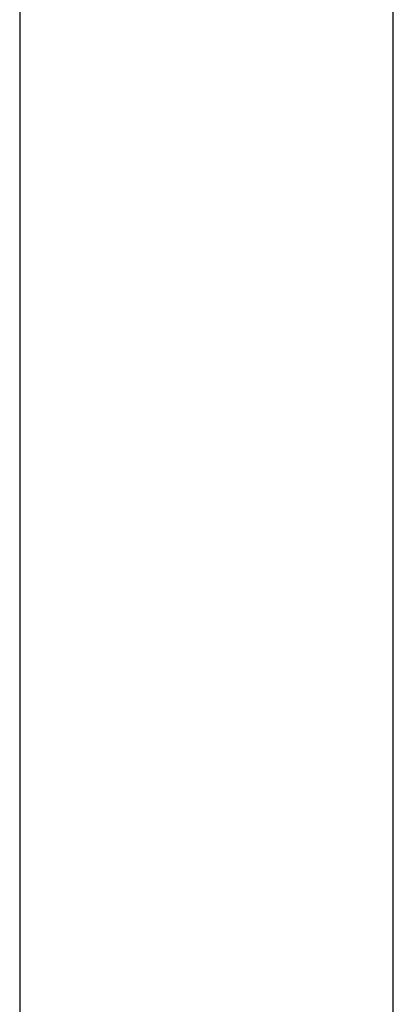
# Model space of a CAD drawing. Header units: metres. Extents: x 391.1 to 430.4, y 12.7 to 28.9.
# Tile 121 of 153: x 407.276 to 407.376, y 27.119 to 27.383. Entities that reach past the tile are written whole.
import ezdxf

# ---------------------------------------------------------------- set-up
doc = ezdxf.new("R2010")
doc.units = ezdxf.units.M
doc.layers.add('A-WALL-____-MCUT', color=7, linetype='Continuous', lineweight=25)
doc.layers.add('A-WALL-____-OTLN', color=7, linetype='Continuous', lineweight=25)

# ---------------------------------------------------------------- blocks, each defined once
blk = doc.blocks.new('Family - Envans PB-155465-01_FON_P0')
at = {"layer": 'A-WALL-____-MCUT', "color": 253, "true_color": 0xaaaaaa}
for p, q in [((2.02746, 0.1), (0, 0.1)), ((0, 0), (2.02746, 0))]:
    blk.add_line(p, q, dxfattribs=at)
at = {"layer": 'A-WALL-____-OTLN', "color": 253, "true_color": 0xaaaaaa}
for p, q in [((2.02746, 0.1), (0, 0.1)), ((0, 0), (2.02746, 0))]:
    blk.add_line(p, q, dxfattribs=at)
at = {"layer": 'A-WALL-____-OTLN', "color": 253, "lineweight": 18, "true_color": 0xaaaaaa}
blk.add_line((0, 0), (2.02746, 0), dxfattribs=at)
blk = doc.blocks.new('LONDR55-XX_ZZ-ARQ-CAA-M3D-Londres55_ifc-1-01_FON_P0')
at = {"layer": 'A-WALL-____-OTLN', "color": 253, "lineweight": 18, "true_color": 0xaaaaaa, "rotation": 270}
blk.add_blockref('Family - Envans PB-155465-01_FON_P0', (407.27645, 28.07825), dxfattribs=at)

msp = doc.modelspace()

# ---------------------------------------------------------------- block references
at = {"lineweight": 5}
msp.add_blockref('LONDR55-XX_ZZ-ARQ-CAA-M3D-Londres55_ifc-1-01_FON_P0', (0, 0), dxfattribs=at)

doc.saveas('drawing.dxf')
